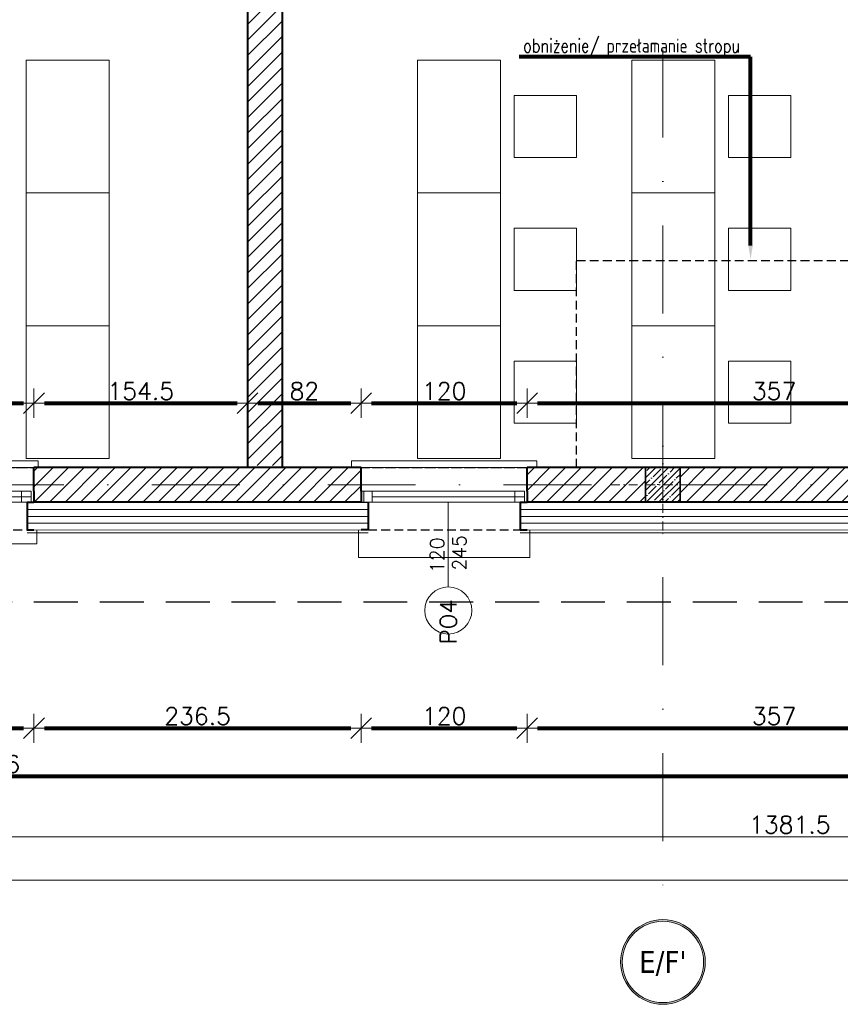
# Model space of a CAD drawing. Header units: metres. Extents: x 7408630 to 15602436, y 5561464 to 13303678.
# Tile 16 of 123: x 7415095 to 7415688, y 5561774 to 5562486. Entities that reach past the tile are written whole.
import ezdxf
from ezdxf import colors
from ezdxf.entities.mleader import LeaderData, LeaderLine
from ezdxf.enums import TextEntityAlignment as Align
from ezdxf.math import Vec2, Vec3

# ---------------------------------------------------------------- set-up
doc = ezdxf.new("R2010")
doc.units = ezdxf.units.M
doc.header["$MEASUREMENT"] = 0
doc.linetypes.add('CACHE', pattern=[9.525, 6.35, -3.175])
doc.linetypes.add('DASHDOT', pattern=[25.4, 12.7, -6.35, 0, -6.35])
for name, color, linetype, lineweight in [('!! 0_ Istn-okna', 6, 'Continuous', 13), ('!! 0_ Istn-sciany', 3, 'Continuous', 30), ('!! 0_ Istn-widok', 1, 'Continuous', 15), ('!! 0_Opis_okna', 8, 'Continuous', 15), ('!! 0_Opis_pom', 9, 'Continuous', 13), ('!! 0_Osie', 1, 'DASHDOT', 13), ('!! 1_ PROJ WARSTWY', 252, 'Continuous', 9), ('!! 1_ proj wyposdażenie', 42, 'Continuous', 5), ('!! 1_ tynk zewn  - nowy', 21, 'Continuous', 20), ('!! 1_Hatch dach', 252, 'Continuous', 5), ('!! 1_hatch projektowane ściany', 4, 'Continuous', 5), ('!! 1_OPIS POM NOWE', 140, 'Continuous', 5), ('!! 1_PROJ Sciany', 2, 'Continuous', 40), ('!! 1_PROJ TERMOIZOL', 132, 'Continuous', 5), ('!! 1_PROJ ŻELBET', 1, 'Continuous', 35), ('!! wymiary osi', 250, 'Continuous', 5), ('0-osie-liniA', 14, 'DASHDOT', 5), ('0-osie-tx', 66, 'Continuous', 9), ('Granica', 112, 'Continuous', 80)]:
    doc.layers.add(name, color=color, linetype=linetype, lineweight=lineweight)
for name, color, linetype in [('!! 1_ widok', 4, 'Continuous'), ('!! 1_PROJ przerywana', 3, 'CACHE'), ('PROJ OKNO', 3, 'CACHE')]:
    doc.layers.add(name, color=color, linetype=linetype)
doc.layers.add('Powierzchnia', color=140, linetype='Continuous', lineweight=5, plot=False)
doc.styles.add('50', font='ROMANS.shx', dxfattribs={"width": 0.8, "oblique": 10, "height": 10})
doc.styles.add('ARCHETYP', font='romans.shx', dxfattribs={"height": 15})
doc.styles.add('ARIAL', font='tahoma.ttf')
doc.styles.add('SIMPLEX', font='simplex.shx', dxfattribs={"width": 0.77})
doc.styles.add('TAHOMA', font='tahoma.ttf')
doc.styles.add('TXT', font='simplex.shx')
doc.linetypes.add('ZIGZAG', pattern='A,0.00254,-5.08,[131,ltypeshp.shx,S=5.08,R=0,X=-5.08,Y=0],-10.16,[131,ltypeshp.shx,S=5.08,R=180,X=5.08,Y=0],-5.08', length=20.32254)
doc.dimstyles.new('DIM50', dxfattribs={"dimscale": 5, "dimtxt": 2, "dimasz": 1, "dimexe": 0, "dimexo": 0, "dimgap": 0.5, "dimtad": 1, "dimdec": 4, "dimrnd": 0.5, "dimdsep": 46, "dimtxsty": 'TXT', "dimblk": 'TICK1', "dimblk1": 'TICK1', "dimblk2": 'TICK1', "dimsah": 1, "dimcen": 0, "dimse1": 1, "dimse2": 1, "dimclrd": 1, "dimclre": 7, "dimclrt": 9, "dimadec": 0, "dimazin": 0, "dimtfac": 1, "dimtdec": 4, "dimtmove": 2, "dimatfit": 3, "dimldrblk": 'TICK1', "dimfxl": 1, "dimtolj": 1, "dimarcsym": 0})
pattern_1 = [(45, (-71376.923, 194378.116), (-5.61266008, 5.61266008), [])]

# ---------------------------------------------------------------- blocks, each defined once
blk = doc.blocks.new('słup 25 x 25')
at = {"layer": '!! 1_Hatch dach'}
h = blk.add_hatch(dxfattribs=at)
h.set_pattern_fill('ANSI35', color=256)
h.set_pattern_definition([(45, (-64242.072, 198338.2015), (-4.49012806, 4.49012806), []), (45, (-64237.5816, 198338.2015), (-4.49012806, 4.49012806), [7.9375, -1.5875, 0, -1.5875])])
h.paths.add_polyline_path([(-12.5, 12.5), (12.5, 12.5), (12.5, -12.5), (-12.5, -12.5)])
at = {"layer": '!! 1_PROJ ŻELBET'}
blk.add_lwpolyline([(-12.5, 12.5), (12.5, 12.5), (12.5, -12.5), (-12.5, -12.5)], close=True, dxfattribs=at)
at = {"layer": '0-osie-liniA', "ltscale": 0.5}
for points in [[(0, 37.5), (0, -37.5)], [(-37.5, 0), (37.5, 0)]]:
    blk.add_lwpolyline(points, dxfattribs=at)
blk = doc.blocks.new('*U430')
h = blk.add_hatch(color=256)
edge = h.paths.add_edge_path()
edge.add_arc((0, 0), 30.6, 0, 360)
edge = h.paths.add_edge_path(flags=17)
edge.add_arc((0, 0), 29.4, 0, 360)
for radius in [30.6, 29.4]:
    blk.add_circle((0, 0), radius)
at = {"style": 'TAHOMA', "flags": 8}
blk.add_attdef('ANSICHTSNUMMER', text='', height=16, dxfattribs=at).set_placement((0, 0), align=Align.MIDDLE_CENTER)
blk = doc.blocks.new('TICK1')
at = {"color": 2}
blk.add_line((-1, -1), (1, 1), dxfattribs=at)
at = {"color": 0}
for p, q in [((0, -1.4), (0, 1.4)), ((0, 0), (-1, 0))]:
    blk.add_line(p, q, dxfattribs=at)
blk = doc.blocks.new('*D1019')
at = {"layer": '!! wymiary osi', "color": 1, "lineweight": -2, "transparency": 16777216}
blk.add_line((54565.21, -199832.76), (49213.71, -199832.76), dxfattribs=at)
at = {"layer": 'DEFPOINTS', "color": 0, "transparency": 16777216}
for p in [(49206.21, -199832.76), (49206.21, -199860.82), (54572.71, -199862.35)]:
    blk.add_point(p, dxfattribs=at)
at = {"layer": '!! wymiary osi', "color": 1, "lineweight": -2, "transparency": 16777216, "xscale": 7.5, "yscale": 7.5, "zscale": 7.5, "rotation": 180}
blk.add_blockref('TICK1', (49206.21, -199832.76), dxfattribs=at)
at = {"layer": '!! wymiary osi', "color": 1, "lineweight": -2, "transparency": 16777216, "xscale": 7.5, "yscale": 7.5, "zscale": 7.5}
blk.add_blockref('TICK1', (54572.71, -199832.76), dxfattribs=at)
at = {"layer": '!! wymiary osi', "color": 9, "transparency": 16777216, "insert": (51889.46, -199824.01), "char_height": 12.5, "attachment_point": 5, "style": 'TXT'}
blk.add_mtext('\\A1;5366.5', dxfattribs=at)
blk = doc.blocks.new('*D1035')
at = {"layer": '!! wymiary osi', "color": 1, "lineweight": -2, "transparency": 16777216}
blk.add_line((53198.71, -199801.36), (54565.21, -199801.36), dxfattribs=at)
at = {"layer": 'DEFPOINTS', "color": 0, "transparency": 16777216}
for p in [(53191.21, -199801.36), (54572.71, -199801.36), (54572.71, -199801.36)]:
    blk.add_point(p, dxfattribs=at)
at = {"layer": '!! wymiary osi', "color": 1, "lineweight": -2, "transparency": 16777216, "xscale": 7.5, "yscale": 7.5, "zscale": 7.5, "rotation": 180}
blk.add_blockref('TICK1', (53191.21, -199801.36), dxfattribs=at)
at = {"layer": '!! wymiary osi', "color": 1, "lineweight": -2, "transparency": 16777216, "xscale": 7.5, "yscale": 7.5, "zscale": 7.5}
blk.add_blockref('TICK1', (54572.71, -199801.36), dxfattribs=at)
at = {"layer": '!! wymiary osi', "color": 9, "transparency": 16777216, "insert": (53881.96, -199792.61), "char_height": 12.5, "attachment_point": 5, "style": 'TXT'}
blk.add_mtext('\\A1;1381.5', dxfattribs=at)
blk = doc.blocks.new('OKNO PROJ 120')
at = {"layer": '!! 0_ Istn-okna'}
for points in [[(62604.5, -199623.15), (62717.5, -199623.15)], [(62612.5, -199627.15), (62722.5, -199627.15)], [(62604.5, -199631.15), (62717.5, -199631.15)]]:
    blk.add_lwpolyline(points, dxfattribs=at)
for points in [[(62606.5, -199631.15), (62612.5, -199631.15), (62612.5, -199623.15), (62606.5, -199623.15)], [(62722.5, -199631.15), (62715.5, -199631.15), (62715.5, -199623.15), (62722.5, -199623.15)]]:
    blk.add_lwpolyline(points, close=True, dxfattribs=at)
at = {"layer": '!! 0_ Istn-sciany'}
for points in [[(62604.5, -199631.15), (62609.5, -199631.15)], [(62717.5, -199631.15), (62717.5, -199631.15)]]:
    blk.add_lwpolyline(points, dxfattribs=at)
at = {"layer": '!! 0_ Istn-widok'}
for points in [[(62597.5, -199601.15), (62731.5, -199601.15)], [(62597.5, -199606.15), (62597.5, -199601.15)], [(62731.5, -199606.15), (62731.5, -199601.15)], [(62602.5, -199651.15), (62602.5, -199671.15)], [(62726.5, -199651.15), (62726.5, -199671.15)], [(62726.5, -199671.15), (62602.5, -199671.15)]]:
    blk.add_lwpolyline(points, dxfattribs=at)
at = {"layer": '!! 1_PROJ przerywana'}
for points in [[(62604.5, -199606.15), (62724.5, -199606.15)], [(62609.5, -199651.15), (62719.5, -199651.15)]]:
    blk.add_lwpolyline(points, dxfattribs=at)
at = {"layer": '!! 1_PROJ Sciany'}
for points in [[(62604.5, -199623.15), (62604.5, -199606.15)], [(62724.5, -199623.15), (62724.5, -199606.15)], [(62604.5, -199623.15), (62604.5, -199631.15)], [(62724.5, -199623.15), (62724.5, -199631.15)], [(62609.5, -199631.15), (62609.5, -199651.15)], [(62719.5, -199631.15), (62719.5, -199651.15)], [(62719.5, -199631.15), (62724.5, -199631.15)], [(62609.5, -199651.15), (62604.5, -199651.15)], [(62719.5, -199651.15), (62724.5, -199651.15)]]:
    blk.add_lwpolyline(points, dxfattribs=at)
blk = doc.blocks.new('OKNO PROJ 240')
at = {"layer": '!! 0_ Istn-okna'}
for points in [[(61049.03, -199622.89), (61262.03, -199622.89)], [(61049.03, -199630.89), (61262.03, -199630.89)], [(61057.03, -199626.89), (61267.03, -199626.89)]]:
    blk.add_lwpolyline(points, dxfattribs=at)
for points in [[(61051.03, -199630.89), (61057.03, -199630.89), (61057.03, -199622.89), (61051.03, -199622.89)], [(61267.03, -199630.89), (61260.03, -199630.89), (61260.03, -199622.89), (61267.03, -199622.89)]]:
    blk.add_lwpolyline(points, close=True, dxfattribs=at)
at = {"layer": '!! 0_ Istn-sciany'}
for points in [[(61049.03, -199630.89), (61054.03, -199630.89)], [(61262.03, -199630.89), (61262.03, -199630.89)]]:
    blk.add_lwpolyline(points, dxfattribs=at)
at = {"layer": '!! 0_ Istn-widok'}
for points in [[(61042.03, -199600.89), (61272, -199600.89)], [(61042.03, -199605.89), (61042.03, -199600.89)], [(61272, -199605.89), (61272, -199600.89)], [(61047.03, -199650.89), (61047.03, -199660.89)], [(61271.03, -199650.89), (61271.03, -199660.89)], [(61271.03, -199660.89), (61047.03, -199660.89)]]:
    blk.add_lwpolyline(points, dxfattribs=at)
at = {"layer": '!! 1_PROJ przerywana'}
for points in [[(61049.03, -199605.89), (61269.03, -199605.89)], [(61054.03, -199650.89), (61264.03, -199650.89)]]:
    blk.add_lwpolyline(points, dxfattribs=at)
at = {"layer": '!! 1_PROJ Sciany'}
for points in [[(61049.03, -199622.89), (61049.03, -199605.89)], [(61269.03, -199622.89), (61269.03, -199605.89)], [(61049.03, -199622.89), (61049.03, -199630.89)], [(61269.03, -199622.89), (61269.03, -199630.89)], [(61054.03, -199630.89), (61054.03, -199650.89)], [(61264.03, -199630.89), (61264.03, -199650.89)], [(61264.03, -199630.89), (61269.03, -199630.89)], [(61054.03, -199650.89), (61049.03, -199650.89)], [(61264.03, -199650.89), (61269.03, -199650.89)]]:
    blk.add_lwpolyline(points, dxfattribs=at)
blk = doc.blocks.new('1_ok-opis')
blk.add_line((0, 111.61), (0, 50))
blk.add_circle((0, 128.61), 17)
at = {"style": '50', "oblique": 10, "width": 0.8}
for tag, rotation, p in [('NR', 90, (0, 128.61)), ('NR', 270, (0, 128.61)), ('SZEROKOŚĆ', 90, (-8, 78.29)), ('WYSOKOŚĆ', 270, (-8, 78.29)), ('WYSOKOŚĆ', 90, (8, 78.29)), ('SZEROKOŚĆ', 270, (8, 78.29))]:
    blk.add_attdef(tag, text='', height=10, rotation=rotation, dxfattribs=at).set_placement(p, align=Align.MIDDLE)
blk = doc.blocks.new('*D872')
at = {"layer": '!! wymiary osi', "color": 1, "lineweight": -2, "transparency": 16777216}
blk.add_line((74452.42, -199696.03), (77043.42, -199696.03), dxfattribs=at)
at = {"layer": 'DEFPOINTS', "color": 0, "transparency": 16777216}
for p in [(74444.92, -199507.59), (77050.92, -199518.91), (77050.92, -199696.03)]:
    blk.add_point(p, dxfattribs=at)
at = {"layer": '!! wymiary osi', "color": 1, "lineweight": -2, "transparency": 16777216, "xscale": 7.5, "yscale": 7.5, "zscale": 7.5, "rotation": 180}
blk.add_blockref('TICK1', (74444.92, -199696.03), dxfattribs=at)
at = {"layer": '!! wymiary osi', "color": 1, "lineweight": -2, "transparency": 16777216, "xscale": 7.5, "yscale": 7.5, "zscale": 7.5}
blk.add_blockref('TICK1', (77050.92, -199696.03), dxfattribs=at)
at = {"layer": '!! wymiary osi', "color": 9, "transparency": 16777216, "insert": (75747.92, -199687.28), "char_height": 12.5, "attachment_point": 5, "style": 'TXT'}
blk.add_mtext('\\A1;2606', dxfattribs=at)
blk = doc.blocks.new('*D879')
at = {"layer": '!! wymiary osi', "color": 1, "lineweight": -2, "transparency": 16777216}
blk.add_line((75566.8, -199661.43), (75771.8, -199661.43), dxfattribs=at)
at = {"layer": 'DEFPOINTS', "color": 0, "transparency": 16777216}
for p in [(75559.3, -199473.13), (75779.3, -199473.13), (75779.3, -199661.43)]:
    blk.add_point(p, dxfattribs=at)
at = {"layer": '!! wymiary osi', "color": 1, "lineweight": -2, "transparency": 16777216, "xscale": 7.5, "yscale": 7.5, "zscale": 7.5, "rotation": 180}
blk.add_blockref('TICK1', (75559.3, -199661.43), dxfattribs=at)
at = {"layer": '!! wymiary osi', "color": 1, "lineweight": -2, "transparency": 16777216, "xscale": 7.5, "yscale": 7.5, "zscale": 7.5}
blk.add_blockref('TICK1', (75779.3, -199661.43), dxfattribs=at)
at = {"layer": '!! wymiary osi', "color": 9, "transparency": 16777216, "insert": (75669.3, -199652.68), "char_height": 12.5, "attachment_point": 5, "style": 'TXT'}
blk.add_mtext('\\A1;220', dxfattribs=at)
blk = doc.blocks.new('*D880')
at = {"layer": '!! wymiary osi', "color": 1, "lineweight": -2, "transparency": 16777216}
blk.add_line((75786.8, -199661.43), (76008.29, -199661.43), dxfattribs=at)
at = {"layer": 'DEFPOINTS', "color": 0, "transparency": 16777216}
for p in [(75779.3, -199473.13), (76015.79, -199473.13), (76015.79, -199661.43)]:
    blk.add_point(p, dxfattribs=at)
at = {"layer": '!! wymiary osi', "color": 1, "lineweight": -2, "transparency": 16777216, "xscale": 7.5, "yscale": 7.5, "zscale": 7.5, "rotation": 180}
blk.add_blockref('TICK1', (75779.3, -199661.43), dxfattribs=at)
at = {"layer": '!! wymiary osi', "color": 1, "lineweight": -2, "transparency": 16777216, "xscale": 7.5, "yscale": 7.5, "zscale": 7.5}
blk.add_blockref('TICK1', (76015.79, -199661.43), dxfattribs=at)
at = {"layer": '!! wymiary osi', "color": 9, "transparency": 16777216, "insert": (75897.55, -199652.68), "char_height": 12.5, "attachment_point": 5, "style": 'TXT'}
blk.add_mtext('\\A1;236.5', dxfattribs=at)
blk = doc.blocks.new('*D881')
at = {"layer": '!! wymiary osi', "color": 1, "lineweight": -2, "transparency": 16777216}
blk.add_line((76023.29, -199661.43), (76128.29, -199661.43), dxfattribs=at)
at = {"layer": 'DEFPOINTS', "color": 0, "transparency": 16777216}
for p in [(76015.79, -199473.13), (76135.79, -199473.13), (76135.79, -199661.43)]:
    blk.add_point(p, dxfattribs=at)
at = {"layer": '!! wymiary osi', "color": 1, "lineweight": -2, "transparency": 16777216, "xscale": 7.5, "yscale": 7.5, "zscale": 7.5, "rotation": 180}
blk.add_blockref('TICK1', (76015.79, -199661.43), dxfattribs=at)
at = {"layer": '!! wymiary osi', "color": 1, "lineweight": -2, "transparency": 16777216, "xscale": 7.5, "yscale": 7.5, "zscale": 7.5}
blk.add_blockref('TICK1', (76135.79, -199661.43), dxfattribs=at)
at = {"layer": '!! wymiary osi', "color": 9, "transparency": 16777216, "insert": (76075.79, -199652.68), "char_height": 12.5, "attachment_point": 5, "style": 'TXT'}
blk.add_mtext('\\A1;120', dxfattribs=at)
blk = doc.blocks.new('*D882')
at = {"layer": '!! wymiary osi', "color": 1, "lineweight": -2, "transparency": 16777216}
blk.add_line((76143.29, -199661.43), (76485.3, -199661.43), dxfattribs=at)
at = {"layer": 'DEFPOINTS', "color": 0, "transparency": 16777216}
for p in [(76135.79, -199473.13), (76492.8, -199473.13), (76492.8, -199661.43)]:
    blk.add_point(p, dxfattribs=at)
at = {"layer": '!! wymiary osi', "color": 1, "lineweight": -2, "transparency": 16777216, "xscale": 7.5, "yscale": 7.5, "zscale": 7.5, "rotation": 180}
blk.add_blockref('TICK1', (76135.79, -199661.43), dxfattribs=at)
at = {"layer": '!! wymiary osi', "color": 1, "lineweight": -2, "transparency": 16777216, "xscale": 7.5, "yscale": 7.5, "zscale": 7.5}
blk.add_blockref('TICK1', (76492.8, -199661.43), dxfattribs=at)
at = {"layer": '!! wymiary osi', "color": 9, "transparency": 16777216, "insert": (76314.3, -199652.68), "char_height": 12.5, "attachment_point": 5, "style": 'TXT'}
blk.add_mtext('\\A1;357', dxfattribs=at)
blk = doc.blocks.new('*D952')
at = {"layer": '!! wymiary osi', "color": 1, "lineweight": -2, "transparency": 16777216}
blk.add_line((75566.8, -199426.51), (75771.8, -199426.51), dxfattribs=at)
at = {"layer": 'DEFPOINTS', "color": 0, "transparency": 16777216}
for p in [(75779.3, -199426.51), (75559.3, -199473.13), (75779.3, -199473.13)]:
    blk.add_point(p, dxfattribs=at)
at = {"layer": '!! wymiary osi', "color": 1, "lineweight": -2, "transparency": 16777216, "xscale": 7.5, "yscale": 7.5, "zscale": 7.5, "rotation": 180}
blk.add_blockref('TICK1', (75559.3, -199426.51), dxfattribs=at)
at = {"layer": '!! wymiary osi', "color": 1, "lineweight": -2, "transparency": 16777216, "xscale": 7.5, "yscale": 7.5, "zscale": 7.5}
blk.add_blockref('TICK1', (75779.3, -199426.51), dxfattribs=at)
at = {"layer": '!! wymiary osi', "color": 9, "transparency": 16777216, "insert": (75669.3, -199417.76), "char_height": 12.5, "attachment_point": 5, "style": 'TXT'}
blk.add_mtext('\\A1;220', dxfattribs=at)
blk = doc.blocks.new('*D953')
at = {"layer": '!! wymiary osi', "color": 1, "lineweight": -2, "transparency": 16777216}
blk.add_line((75786.8, -199426.51), (75926.17, -199426.51), dxfattribs=at)
at = {"layer": 'DEFPOINTS', "color": 0, "transparency": 16777216}
for p in [(75933.67, -199426.51), (75779.3, -199473.13), (75933.67, -199473.13)]:
    blk.add_point(p, dxfattribs=at)
at = {"layer": '!! wymiary osi', "color": 1, "lineweight": -2, "transparency": 16777216, "xscale": 7.5, "yscale": 7.5, "zscale": 7.5, "rotation": 180}
blk.add_blockref('TICK1', (75779.3, -199426.51), dxfattribs=at)
at = {"layer": '!! wymiary osi', "color": 1, "lineweight": -2, "transparency": 16777216, "xscale": 7.5, "yscale": 7.5, "zscale": 7.5}
blk.add_blockref('TICK1', (75933.67, -199426.51), dxfattribs=at)
at = {"layer": '!! wymiary osi', "color": 9, "transparency": 16777216, "insert": (75856.49, -199417.76), "char_height": 12.5, "attachment_point": 5, "style": 'TXT'}
blk.add_mtext('\\A1;154.5', dxfattribs=at)
blk = doc.blocks.new('*D954')
at = {"layer": '!! wymiary osi', "color": 1, "lineweight": -2, "transparency": 16777216}
blk.add_line((75941.17, -199426.51), (76008.29, -199426.51), dxfattribs=at)
at = {"layer": 'DEFPOINTS', "color": 0, "transparency": 16777216}
for p in [(76015.79, -199426.51), (75933.67, -199473.13), (76015.79, -199473.13)]:
    blk.add_point(p, dxfattribs=at)
at = {"layer": '!! wymiary osi', "color": 1, "lineweight": -2, "transparency": 16777216, "xscale": 7.5, "yscale": 7.5, "zscale": 7.5, "rotation": 180}
blk.add_blockref('TICK1', (75933.67, -199426.51), dxfattribs=at)
at = {"layer": '!! wymiary osi', "color": 1, "lineweight": -2, "transparency": 16777216, "xscale": 7.5, "yscale": 7.5, "zscale": 7.5}
blk.add_blockref('TICK1', (76015.79, -199426.51), dxfattribs=at)
at = {"layer": '!! wymiary osi', "color": 9, "transparency": 16777216, "insert": (75974.73, -199417.76), "char_height": 12.5, "attachment_point": 5, "style": 'TXT'}
blk.add_mtext('\\A1;82', dxfattribs=at)
blk = doc.blocks.new('*D955')
at = {"layer": '!! wymiary osi', "color": 1, "lineweight": -2, "transparency": 16777216}
blk.add_line((76023.29, -199426.51), (76128.29, -199426.51), dxfattribs=at)
at = {"layer": 'DEFPOINTS', "color": 0, "transparency": 16777216}
for p in [(76135.79, -199426.51), (76015.79, -199473.13), (76135.79, -199473.13)]:
    blk.add_point(p, dxfattribs=at)
at = {"layer": '!! wymiary osi', "color": 1, "lineweight": -2, "transparency": 16777216, "xscale": 7.5, "yscale": 7.5, "zscale": 7.5, "rotation": 180}
blk.add_blockref('TICK1', (76015.79, -199426.51), dxfattribs=at)
at = {"layer": '!! wymiary osi', "color": 1, "lineweight": -2, "transparency": 16777216, "xscale": 7.5, "yscale": 7.5, "zscale": 7.5}
blk.add_blockref('TICK1', (76135.79, -199426.51), dxfattribs=at)
at = {"layer": '!! wymiary osi', "color": 9, "transparency": 16777216, "insert": (76075.79, -199417.76), "char_height": 12.5, "attachment_point": 5, "style": 'TXT'}
blk.add_mtext('\\A1;120', dxfattribs=at)
blk = doc.blocks.new('*D956')
at = {"layer": '!! wymiary osi', "color": 1, "lineweight": -2, "transparency": 16777216}
blk.add_line((76143.29, -199426.51), (76485.3, -199426.51), dxfattribs=at)
at = {"layer": 'DEFPOINTS', "color": 0, "transparency": 16777216}
for p in [(76492.8, -199426.51), (76135.79, -199473.13), (76492.8, -199473.13)]:
    blk.add_point(p, dxfattribs=at)
at = {"layer": '!! wymiary osi', "color": 1, "lineweight": -2, "transparency": 16777216, "xscale": 7.5, "yscale": 7.5, "zscale": 7.5, "rotation": 180}
blk.add_blockref('TICK1', (76135.79, -199426.51), dxfattribs=at)
at = {"layer": '!! wymiary osi', "color": 1, "lineweight": -2, "transparency": 16777216, "xscale": 7.5, "yscale": 7.5, "zscale": 7.5}
blk.add_blockref('TICK1', (76492.8, -199426.51), dxfattribs=at)
at = {"layer": '!! wymiary osi', "color": 9, "transparency": 16777216, "insert": (76314.3, -199417.76), "char_height": 12.5, "attachment_point": 5, "style": 'TXT'}
blk.add_mtext('\\A1;357', dxfattribs=at)
blk = doc.blocks.new('BLOK OSI')
at = {"layer": '0-osie-liniA', "ltscale": 5}
for points in [[(53790.21142, -198088.5883), (53790.21142, -199860.81919)], [(52022.71506, -199547.0883), (55016.99854, -199547.0883)]]:
    blk.add_lwpolyline(points, dxfattribs=at)
at = {"layer": '0-osie-tx'}
ref = blk.add_blockref('*U430', (53790.21142, -199891.75271), dxfattribs=dict(at, rotation=180))
ref.add_attrib('ANSICHTSNUMMER', "E/F'", dxfattribs={"layer": '0', "height": 16, "style": 'TAHOMA', "flags": 8}).set_placement((53790.21142, -199891.75271), align=Align.MIDDLE_CENTER)
at = {"layer": '!! wymiary osi'}
for base, p1, p2, picture, middle in [((54572.71142, -199801.35945), (53191.21142, -199801.35945), (54572.71142, -199801.35945), '*D1035', (53881.96142, -199792.60945)), ((49206.21142, -199832.75821), (54572.71142, -199862.35271), (49206.21142, -199860.81919), '*D1019', (51889.46142, -199824.00821))]:
    dim = blk.add_linear_dim(base=base, p1=p1, p2=p2, dimstyle='DIM50', dxfattribs=at)
    dim.commit()
    dim.dimension.update_dxf_attribs({"geometry": picture, "text_midpoint": middle})
blk = doc.blocks.new('A$C9c944097')
at = {"layer": '!! 1_hatch projektowane ściany'}
h = blk.add_hatch(dxfattribs=at)
h.set_pattern_fill('ANSI31', color=256, scale=2.5)
h.set_pattern_definition(pattern_1)
h.paths.add_polyline_path([(4634.75057, -4483.47453), (4634.75057, -4508.47453), (4581.75049, -4508.47453), (4581.75049, -5093.51195), (4556.75049, -5093.51195), (4556.75049, -4508.47453), (4482.35106, -4508.47453), (4482.35106, -4483.47453)])
h = blk.add_hatch(dxfattribs=at)
h.set_pattern_fill('ANSI31', color=256, scale=2.5)
h.set_pattern_definition(pattern_1)
h.paths.add_polyline_path([(4402.37409, -5095.01195), (4638.8704, -5095.01195), (4638.8704, -5120.01195), (4402.37409, -5120.01195)])
h = blk.add_hatch(dxfattribs=at)
h.set_pattern_fill('ANSI31', color=256, scale=2.5)
h.set_pattern_definition(pattern_1)
h.paths.add_polyline_path([(4758.8704, -5095.01195), (4844.5, -5095.01195), (4844.5, -5120.01195), (4758.8704, -5120.01195)])
h = blk.add_hatch(dxfattribs=at)
h.set_pattern_fill('ANSI31', color=256, scale=2.5)
h.set_pattern_definition(pattern_1)
h.paths.add_polyline_path([(4869.5, -5095.01195), (5115.87771, -5095.01195), (5115.87771, -5120.01195), (4869.5, -5120.01195)])
at = {"layer": '!! 1_ PROJ WARSTWY'}
for points in [[(4643.8704, -5130.19044), (4397.37409, -5130.19044)], [(5120.87771, -5130.19044), (4753.8704, -5130.19044)]]:
    blk.add_lwpolyline(points, dxfattribs=at)
at = {"layer": '!! 1_ proj wyposdażenie'}
for points in [[(4396.75049, -4896.47453), (4456.75049, -4896.47453), (4456.75049, -4800.47453), (4396.75049, -4800.47453)], [(4739.49868, -4896.47453), (4679.49868, -4896.47453), (4679.49868, -4800.47453), (4739.49868, -4800.47453)], [(4894.49868, -4896.47453), (4834.49868, -4896.47453), (4834.49868, -4800.47453), (4894.49868, -4800.47453)], [(4794.49868, -4870.97453), (4794.49868, -4825.97453), (4749.49868, -4825.97453), (4749.49868, -4870.97453)], [(4949.49868, -4870.97453), (4949.49868, -4825.97453), (4904.49868, -4825.97453), (4904.49868, -4870.97453)], [(4396.75049, -4992.47453), (4456.75049, -4992.47453), (4456.75049, -4896.47453), (4396.75049, -4896.47453)], [(4739.49868, -4992.47453), (4679.49868, -4992.47453), (4679.49868, -4896.47453), (4739.49868, -4896.47453)], [(4894.49868, -4992.47453), (4834.49868, -4992.47453), (4834.49868, -4896.47453), (4894.49868, -4896.47453)], [(4794.49868, -4966.97453), (4794.49868, -4921.97453), (4749.49868, -4921.97453), (4749.49868, -4966.97453)], [(4949.49868, -4966.97453), (4949.49868, -4921.97453), (4904.49868, -4921.97453), (4904.49868, -4966.97453)], [(4396.75049, -5088.47453), (4456.75049, -5088.47453), (4456.75049, -4992.47453), (4396.75049, -4992.47453)], [(4739.49868, -5088.47453), (4679.49868, -5088.47453), (4679.49868, -4992.47453), (4739.49868, -4992.47453)], [(4894.49868, -5088.47453), (4834.49868, -5088.47453), (4834.49868, -4992.47453), (4894.49868, -4992.47453)], [(4794.49868, -5062.97453), (4794.49868, -5017.97453), (4749.49868, -5017.97453), (4749.49868, -5062.97453)], [(4949.49868, -5062.97453), (4949.49868, -5017.97453), (4904.49868, -5017.97453), (4904.49868, -5062.97453)]]:
    blk.add_lwpolyline(points, close=True, dxfattribs=at)
at = {"layer": '!! 1_ tynk zewn  - nowy'}
for points in [[(4643.8704, -5140.19044), (4397.37409, -5140.01195)], [(4643.8704, -5142.19044), (4397.37409, -5142.01195)], [(5114.8704, -5140.19044), (4753.8704, -5140.01195)], [(5114.8704, -5142.19044), (4753.8704, -5142.01195)]]:
    blk.add_lwpolyline(points, dxfattribs=at)
at = {"layer": '!! 1_hatch projektowane ściany'}
for points in [[(4634.75049, -4483.47453), (4634.75049, -4508.47453), (4581.75049, -4508.47453), (4581.75049, -5095.01195), (4556.75049, -5095.01195), (4556.75049, -4508.47453), (4482.35106, -4508.47453), (4482.35106, -4483.47453)], [(4402.37409, -5095.01195), (4638.8704, -5095.01195), (4638.8704, -5120.01195), (4402.37409, -5120.01195)], [(4758.8704, -5095.01195), (4844.5, -5095.01195), (4844.5, -5120.01195), (4758.8704, -5120.01195)], [(4857, -5095.01195), (5115.87771, -5095.01195), (5115.87771, -5120.01195), (4857, -5120.01195)]]:
    blk.add_lwpolyline(points, close=True, dxfattribs=at)
at = {"layer": '!! 1_PROJ przerywana', "ltscale": 5}
blk.add_lwpolyline([(4391.5, -3600.47213), (5720, -3600.47213), (5720, -5192.2952), (3073.40602, -5192.2952)], dxfattribs=at)
at = {"layer": '!! 1_PROJ przerywana'}
blk.add_lwpolyline([(3928.5, -5095.01195), (3928.5, -4945.26319), (4132.37417, -4945.26344), (4132.37402, -5095.01195), (4794.6259, -5095.01195), (4794.6259, -4945.26327), (4998.5, -4945.26336), (4998.5, -5095.01195), (5466.24819, -5095.01195), (5466.24306, -4942.80666), (5626.99487, -4942.80666)], dxfattribs=at)
at = {"layer": '!! 1_PROJ Sciany'}
for points in [[(4556.75049, -4508.47453), (4556.75049, -5095.01195)], [(4581.75049, -4508.47453), (4581.75049, -5095.01195)], [(4638.8704, -5095.01195), (4402.37409, -5095.01195)], [(4856.36354, -5095.01195), (4758.8704, -5095.01195)], [(5115.87771, -5095.01195), (4857, -5095.01195)], [(4638.8704, -5120.01195), (4402.37409, -5120.01195)], [(4856.36354, -5120.01195), (4758.8704, -5120.01195)], [(5115.87771, -5120.01195), (4852, -5120.01195)]]:
    blk.add_lwpolyline(points, dxfattribs=at)
at = {"layer": '!! 1_PROJ TERMOIZOL', "linetype": 'ZIGZAG', "ltscale": 0.75}
for points in [[(4643.8704, -5125.19044), (4397.37409, -5125.19044)], [(5120.87771, -5125.19044), (4753.8704, -5125.19044)], [(4643.8704, -5135.19044), (4397.37409, -5135.19044)], [(5120.87771, -5135.19044), (4753.8704, -5135.19044)]]:
    blk.add_lwpolyline(points, dxfattribs=at)
at = {"layer": 'Powierzchnia'}
for points in [[(3667.5, -4508.47453), (4556.75049, -4508.47453), (4556.75049, -5095.01195), (3667.5, -5095.01195)], [(5627, -5095.01195), (4581.75049, -5095.01195), (4581.75049, -4508.47453), (5627, -4508.47453)]]:
    blk.add_lwpolyline(points, close=True, dxfattribs=at)
at = {"layer": '!! 0_Opis_okna'}
ref = blk.add_blockref('1_ok-opis', (4701.8704, -5069.59676), dxfattribs=dict(at, rotation=180))
ref.add_attrib('SZEROKOŚĆ', '120', dxfattribs={"layer": '0', "height": 10, "rotation": 90, "style": 'ARCHETYP'}).set_placement((4693.8704, -5158.31717), align=Align.MIDDLE)
ref.add_attrib('WYSOKOŚĆ', '245', dxfattribs={"layer": '0', "height": 10, "rotation": 90, "style": 'ARCHETYP'}).set_placement((4709.8704, -5156.54371), align=Align.MIDDLE)
ref.add_attrib('NR', 'PO4', dxfattribs={"layer": '0', "height": 12, "rotation": 90, "style": 'ARCHETYP'}).set_placement((4701.8704, -5206.4982), align=Align.MIDDLE)
at = {"layer": '!! 0_Osie'}
blk.add_blockref('BLOK OSI', (-48933.21142, 194439.57635), dxfattribs=at)
at = {"layer": '!! 1_ widok'}
blk.add_blockref('OKNO PROJ 120', (-57965.62716, 194511.14004), dxfattribs=at)
at = {"layer": '!! 1_hatch projektowane ściany'}
blk.add_blockref('słup 25 x 25', (4857, -5107.51195), dxfattribs=at)
at = {"layer": 'PROJ OKNO'}
blk.add_blockref('OKNO PROJ 240', (-56866.65903, 194510.88005), dxfattribs=at)
at = {"layer": '!! 0_Opis_pom', "ltscale": 0.7, "style": 'ARIAL'}
for tag, p in [('B2,14', (2497.12282, -23.97252)), ('B2,12', (1965.56932, -35.77631)), ('B2,11', (1692.08817, -60.77765)), ('B2,16', (3818.15438, -63.71828)), ('B2,19.1', (5324.74708, -87.92078)), ('B2,17', (4129.82322, -93.25972)), ('B2,10', (1351.71035, -111.25665)), ('B2,15', (3189.46558, -109.69496)), ('B2,13', (2272.99389, -121.89624)), ('A2,5', (1075.52681, -127.78965)), ('B2,18', (4545.51277, -234.12017)), ('B2,19', (5775.76711, -239.42159)), ('A2,4', (318.83322, -329.3265)), ('A2.1', (994.53557, -353.44633)), ('B2.7', (3171.3557, -458.01164)), ('A2.2', (994.53557, -692.67095)), ('B2.2', (3599.26223, -690.3637)), ('B2,21', (4593.23787, -912.69388)), ('A2.3', (455.44717, -940.66614)), ('B2,9', (1798.58924, -939.09545)), ('B2,4', (3116.67143, -940.65712)), ('B2,3', (3297.35823, -941.16418)), ('B2,8', (2517.28573, -960.07338)), ('B2,20', (5834.09772, -965.70749)), ('B2.1', (3927.81794, -970.24709)), ('B2,5', (3309.56672, -1129.12418)), ('B2,6', (3122.36837, -1171.43557)), ('C2,2', (3435.86614, -1487.77973)), ('C2,1', (3957.73656, -2408.10352)), ('C2,3', (3457.72791, -2555.15039)), ('D1,1', (2554.19917, -3205.91504)), ('C2,4', (3866.78124, -3285.77383)), ('D1,4', (1780.27581, -3366.18103)), ('D1,6', (1380.86316, -3373.10994)), ('D1,3', (2098.36626, -3546.18257)), ('C2,5', (3178.15957, -3610.67242)), ('D1,5', (1914.6928, -3621.18339)), ('D1,2', (2201.15492, -3794.18451)), ('D1,7', (477.95048, -4408.76849)), ('D1,8', (338.43039, -4834.32895))]:
    blk.add_attdef(tag, text='', height=11.968, dxfattribs=at).set_placement(p, align=Align.MIDDLE_CENTER)
at = {"layer": '!! 1_OPIS POM NOWE', "style": 'ARIAL'}
for tag, p in [('C2.5B', (3593.7377, -3168.5911)), ('C2,5C', (3526.78796, -3281.02046)), ('C2.4', (3997.15534, -3347.99835)), ('E2,2', (2945.33506, -3413.31629)), ('C2,5A', (3566.4961, -3615.37865)), ('E2.9', (3984.52714, -3783.77287)), ('E2.7', (4645.53364, -3784.14655)), ('D1,2', (2903.25587, -3794.18451)), ('E2.2', (3405.83089, -4049.74196)), ('E2.8', (4380.36687, -4058.97571)), ('E2.6', (5154.87983, -4066.29138)), ('E2.1', (4427.07303, -4318.94156)), ('E2,3', (3401.59976, -4465.83792)), ('E2.4', (3758.95342, -4705.0924)), ('E2.5', (5238.11734, -4786.79525))]:
    blk.add_attdef(tag, text='', height=11.968, dxfattribs=at).set_placement(p, align=Align.MIDDLE_CENTER)
at = {"layer": '!! wymiary osi'}
for base, p1, p2, picture, middle in [((4402.37409, -5048.39424), (4182.37409, -5095.01195), (4402.37409, -5095.01195), '*D952', (4292.37409, -5039.64424)), ((4556.75049, -5048.39424), (4402.37409, -5095.01195), (4556.75049, -5095.01195), '*D953', (4479.56229, -5039.64424)), ((4638.8704, -5048.39424), (4556.75049, -5095.01195), (4638.8704, -5095.01195), '*D954', (4597.81045, -5039.64424)), ((4758.8704, -5048.39424), (4638.8704, -5095.01195), (4758.8704, -5095.01195), '*D955', (4698.8704, -5039.64424)), ((5115.87771, -5048.39424), (4758.8704, -5095.01195), (5115.87771, -5095.01195), '*D956', (4937.37406, -5039.64424)), ((4402.37409, -5283.31311), (4182.37409, -5095.01195), (4402.37409, -5095.01195), '*D879', (4292.37409, -5274.56311)), ((4638.8704, -5283.31311), (4402.37409, -5095.01195), (4638.8704, -5095.01195), '*D880', (4520.62225, -5274.56311)), ((4758.8704, -5283.31311), (4638.8704, -5095.01195), (4758.8704, -5095.01195), '*D881', (4698.8704, -5274.56311)), ((5115.87771, -5283.31311), (4758.8704, -5095.01195), (5115.87771, -5095.01195), '*D882', (4937.37406, -5274.56311)), ((5674, -5317.91546), (3067.99901, -5129.47213), (5674, -5140.7952), '*D872', (4370.99951, -5309.16546))]:
    dim = blk.add_linear_dim(base=base, p1=p1, p2=p2, dimstyle='DIM50', dxfattribs=at)
    dim.commit()
    dim.dimension.update_dxf_attribs({"geometry": picture, "text_midpoint": middle, "insert": (-71376.92327, 194378.11618)})
at = {"layer": '!! 1_OPIS POM NOWE'}
ml = blk.add_multileader_mtext('Standard', dxfattribs=at)
ml.set_content('obniżenie/ przełamanie stropu', color=256, style='SIMPLEX')
ml.set_leader_properties()
ml.build(insert=Vec2(0, 0))
ml.multileader.update_dxf_attribs({"text_right_attachment_type": 6, "dogleg_length": 0.36, "arrow_head_size": 10})
ctx = ml.context
ctx.base_point, ctx.char_height, ctx.arrow_head_size, ctx.plane_origin = Vec3(4736.34966, -4791.47664), 10, 10, Vec3(4920.37632, -4944.47453)
ctx.right_attachment, ctx.text_align_type = 6, 2
notes = []
notes.append((ctx, [(0, (1, 1, 0), (4920.37632, -4798.14331), (-1, 0), 0.36, [(0, [(4920.37632, -4944.47453)], 0, [])])]))
ctx.mtext.insert, ctx.mtext.alignment, ctx.mtext.flow_direction = Vec3(4912.77167, -4785.08851), 3, 5
for ctx, leaders in notes:
    for number, flags, end, landing, length, lines in leaders:
        leader = LeaderData()
        leader.index, (leader.has_last_leader_line, leader.has_dogleg_vector, leader.attachment_direction) = number, flags
        leader.last_leader_point, leader.dogleg_vector, leader.dogleg_length = Vec3(end), Vec3(landing), length
        for number, points, colour, breaks in lines:
            line = LeaderLine()
            line.index, line.vertices, line.color, line.breaks = number, Vec3.list(points), colors.encode_raw_color(colour), breaks
            leader.lines.append(line)
        ctx.leaders.append(leader)

msp = doc.modelspace()

# ---------------------------------------------------------------- block references
at = {"layer": 'Granica'}
msp.add_blockref('A$C9c944097', (7410702.59401, 5567256.9858), dxfattribs=at)

doc.saveas('drawing.dxf')
